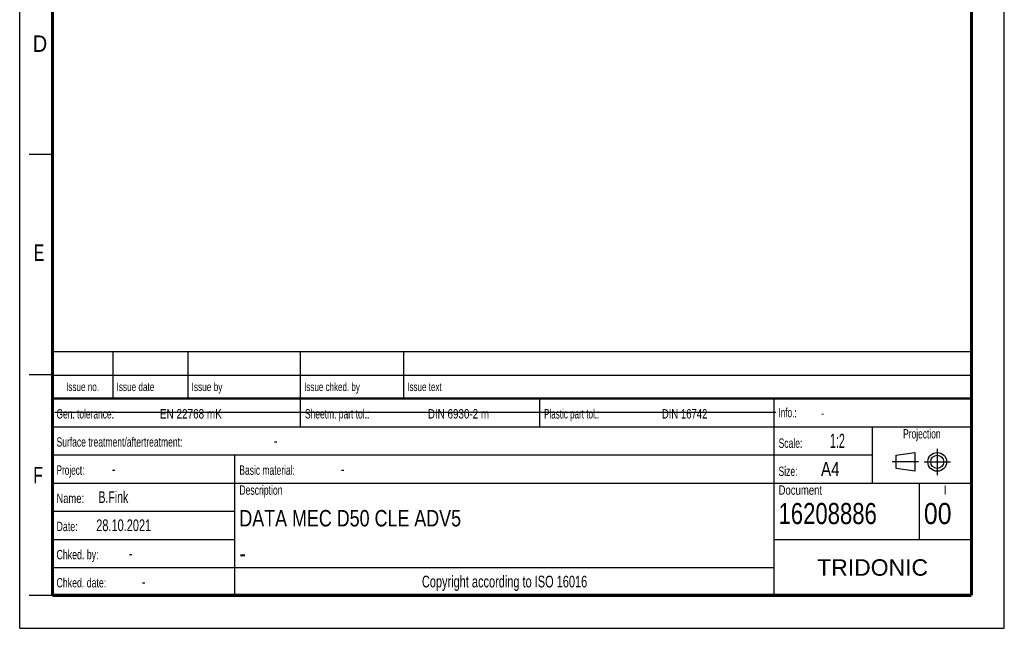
# Model space of a CAD drawing. Header units: millimetres. Extents: x 0 to 210, y 0 to 297.
# Tile 1 of 9: x 0 to 210, y 0 to 130. Entities that reach past the tile are written whole.
import ezdxf
from ezdxf.enums import TextEntityAlignment as Align

# ---------------------------------------------------------------- set-up
doc = ezdxf.new("R2010")
doc.units = ezdxf.units.MM
doc.header["$LTSCALE"] = 19.36
doc.linetypes.add('CENTER', pattern=[0.6, 0.375, -0.075, 0.075, -0.075])
doc.layers.get('0').update_dxf_attribs({"linetype": 'CONTINUOUS'})
doc.layers.add('DEFAULT_1', color=7, linetype='CENTER')
doc.layers.add('Z_NOTICE', color=7, linetype='CONTINUOUS')
doc.styles.get("Standard").update_dxf_attribs({"font": 'txt', "width": 0.7})
doc.styles.add('TEXTSTYLE_2', font='txt', dxfattribs={"width": 0.75})
doc.styles.add('TEXTSTYLE_5', font='arial.ttf')

# ---------------------------------------------------------------- blocks, each defined once
blk = doc.blocks.new('PROJEKTIONSMETHODE_BL0', base_point=(192.31, 35.47))
at = {"color": 2, "linetype": 'CONTINUOUS'}
for p, q in [((186.91, 36.87), (190.91, 37.47)), ((186.91, 34.07), (186.91, 36.87)), ((190.91, 37.47), (190.91, 33.47)), ((190.91, 33.47), (186.91, 34.07))]:
    blk.add_line(p, q, dxfattribs=at)
for radius in [2, 1.4]:
    blk.add_circle((195.71, 35.47), radius, dxfattribs=at)
at = {"layer": 'DEFAULT_1', "color": 2, "linetype": 'CENTER'}
for p, q in [((195.71, 38.27), (195.71, 32.67)), ((191.71, 35.47), (186.11, 35.47)), ((192.91, 35.47), (198.5, 35.47))]:
    blk.add_line(p, q, dxfattribs=at)

msp = doc.modelspace()

# ---------------------------------------------------------------- linework, layer by layer
at = {"color": 2, "linetype": 'CONTINUOUS'}
for p, q in [((0, 0), (0, 297)), ((210, 0), (210, 297)), ((7, 101), (2, 101)), ((6.9136, 48.9602), (6.9136, 58.9602)), ((6.9136, 58.9602), (202.9136, 58.9602)), ((19.9136, 48.9602), (19.9136, 58.9602)), ((35.9136, 48.9602), (35.9136, 58.9602)), ((59.9136, 48.9602), (59.9136, 58.9602)), ((81.9136, 48.9602), (81.9136, 58.9602)), ((202.9136, 48.9602), (202.9136, 58.9602)), ((7, 54), (2, 54)), ((6.9136, 53.9602), (202.9136, 53.9602)), ((6.9135, 6.9601), (6.9135, 48.9601)), ((6.9135, 48.9601), (202.9135, 48.9601)), ((6.9136, 48.9602), (202.9136, 48.9602)), ((59.9135, 42.9601), (59.9135, 48.9601)), ((110.9135, 42.9601), (110.9135, 48.9601)), ((160.9135, 6.9601), (160.9135, 48.9601)), ((202.9135, 6.9601), (202.9135, 48.9601)), ((6.9135, 42.9601), (202.9135, 42.9601)), ((181.9135, 30.9601), (181.9135, 42.9601)), ((6.9135, 36.9601), (181.9135, 36.9601)), ((45.9135, 6.9601), (45.9135, 36.9601)), ((6.9135, 30.9601), (202.9135, 30.9601)), ((191.9135, 18.9601), (191.9135, 30.9601)), ((6.9135, 24.9601), (45.9135, 24.9601)), ((6.9135, 18.9601), (45.9135, 18.9601)), ((160.9135, 18.9601), (202.9135, 18.9601)), ((6.9135, 12.9601), (160.9135, 12.9601)), ((7, 7), (2, 7)), ((6.9135, 6.9601), (202.9135, 6.9601)), ((0, 0), (210, 0))]:
    msp.add_line(p, q, dxfattribs=at)
at = {"color": 7, "linetype": 'CONTINUOUS'}
msp.add_line((7.4681, 46.0424), (161.2681, 46.0424), dxfattribs=at)
for points, const_width in [([(7, 7), (7, 290)], 0.7), ([(203, 7), (203, 290)], 0.7), ([(7, 49), (203, 49)], 0.5), ([(7, 7), (203, 7)], 0.7)]:
    msp.add_lwpolyline(points, dxfattribs=dict(at, const_width=const_width))

# ---------------------------------------------------------------- block references
at = {"color": 2, "linetype": 'CONTINUOUS'}
msp.add_blockref('PROJEKTIONSMETHODE_BL0', (192.3051, 35.4697), dxfattribs=at)

# ---------------------------------------------------------------- texts
at = {"color": 5, "linetype": 'CONTINUOUS', "style": 'TEXTSTYLE_2'}
for s, width, p in [('D', 0.904762, (2.8073, 122.8572)), ('E', 0.714286, (3.0025, 78.3025)), ('F', 0.714286, (2.9222, 30.897))]:
    msp.add_text(s, height=3.5, dxfattribs=dict(at, width=width)).set_placement(p)
at = {"layer": 'Z_NOTICE', "color": 5, "linetype": 'CONTINUOUS', "style": 'TEXTSTYLE_2'}
for s, height, width, p in [('Issue date ', 1.8, 0.725108, (20.6636, 50.5602)), ('Issue by ', 1.8, 0.732804, (36.6636, 50.5602)), ('Issue chked. by', 1.8, 0.711111, (60.6636, 50.5602)), ('Issue text ', 1.8, 0.712121, (82.6636, 50.5602)), ('Gen. tolerance:', 2, 0.669841, (7.851, 44.7101)), ('EN 22768 mK', 2, 0.792208, (29.9106, 44.7101)), ('Sheetm. part tol.:', 2, 0.67328, (60.851, 44.7101)), ('DIN 6930-2 m', 2, 0.78373, (87.0534, 44.7101)), ('Plastic part tol.:', 2, 0.642857, (111.851, 44.7101)), ('DIN 16742', 2, 0.759259, (136.9582, 44.7101)), ('Info.: ', 2, 0.64966, (161.851, 44.9601)), ('Surface treatment/aftertreatment: ', 2, 0.681373, (7.851, 38.7101)), ('Scale:  ', 2, 0.684524, (161.851, 38.4601)), ('1:2', 3, 0.571429, (172.8034, 38.4601)), ('-', 2.5, 0.714286, (54.1844, 38.7101)), ('Project: ', 2, 0.656085, (7.851, 32.7101)), ('-', 2.5, 0.714286, (19.6606, 32.7101)), ('Basic material: ', 2, 0.675595, (46.851, 32.7101)), ('-', 2.5, 0.714286, (68.4701, 32.7101)), ('Size: ', 2, 0.678571, (161.851, 32.4601)), (' A4', 3, 0.809524, (169.9939, 32.4601)), ('B.Fink', 2.5, 0.670635, (16.8034, 26.7101)), ('Description', 2, 0.688312, (46.851, 28.4601)), ('Document', 2, 0.761905, (161.851, 28.4601)), ('Name: ', 2, 0.746032, (7.851, 26.7101)), ('16208886', 4.5, 0.782738, (161.851, 22.2101)), ('00', 4.5, 0.880952, (192.851, 22.2101)), ('28.10.2021', 2.5, 0.7, (16.3272, 20.7101)), ('Date: ', 2, 0.706349, (7.851, 20.7101)), ('Chked. by: ', 2, 0.701299, (7.851, 14.7101)), ('-', 2.5, 0.714286, (23.2796, 14.7101)), ('Chked. date: ', 2, 0.699634, (7.851, 8.7101)), ('-', 2.5, 0.714286, (26.0415, 8.7101))]:
    msp.add_text(s, height=height, dxfattribs=dict(at, width=width)).set_placement(p)
for s, height, width, p in [('Issue no.', 1.8, 0.719577, (13.4136, 50.5602)), ('Projection', 2, 0.671429, (192.4135, 40.4601)), ('I', 2, 0.833333, (197.4135, 28.4601)), ('Copyright according to ISO 16016', 2.5, 0.700149, (103.4135, 8.7101))]:
    msp.add_text(s, height=height, dxfattribs=dict(at, width=width)).set_placement(p, align=Align.CENTER)
at = {"layer": 'Z_NOTICE', "color": 5, "linetype": 'CONTINUOUS', "width": 0.714286}
msp.add_text('-', height=1.8, dxfattribs=at).set_placement((170.9463, 44.9601))
at = {"layer": 'Z_NOTICE', "color": 7, "linetype": 'CONTINUOUS', "style": 'TEXTSTYLE_2'}
for s, width, p in [('DATA MEC D50 CLE ADV5', 0.815193, (46.851, 21.7101)), ('-', 0.904762, (46.851, 14.2101))]:
    msp.add_text(s, height=3.5, dxfattribs=dict(at, width=width)).set_placement(p)
at = {"layer": 'Z_NOTICE', "color": 5, "linetype": 'CONTINUOUS', "style": 'TEXTSTYLE_5'}
msp.add_text('TRIDONIC', height=3.5, dxfattribs=at).set_placement((181.9135, 11.2101), align=Align.CENTER)

doc.saveas('drawing.dxf')
